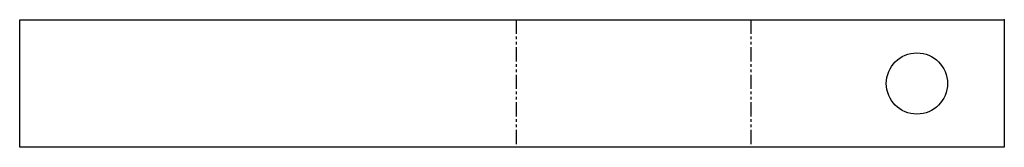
# Model space of a CAD drawing. Header units: millimetres. Extents: x 0 to 564, y 0 to 73.
import ezdxf

# ---------------------------------------------------------------- set-up
doc = ezdxf.new("R2010")
doc.units = ezdxf.units.MM
doc.header["$PDSIZE"] = -1
doc.linetypes.add('SLD-İki-Kısa-Kesik-Çizgili-Uzun-Kesik-Çizgi', pattern=[15.748, 8.128, -1.524, 1.524, -1.524, 1.524, -1.524])
doc.linetypes.add('SLD-Sürekli', pattern=[0])

msp = doc.modelspace()

# ---------------------------------------------------------------- linework, layer by layer
at = {"color": 7, "linetype": 'SLD-Sürekli', "lineweight": 25}
for p, q in [((0.4, 73.4), (271.66, 73.4)), ((0.4, 0.4), (0.4, 73.4)), ((271.66, 73.4), (297.3, 73.4)), ((297.3, 73.4), (405.82, 73.4)), ((405.82, 73.4), (431.45, 73.4)), ((431.45, 73.4), (563.71, 73.4)), ((563.71, 73.4), (563.71, 67.4)), ((563.71, 67.4), (563.71, 6.4)), ((563.71, 6.4), (563.71, 0.4)), ((271.66, 0.4), (0.4, 0.4)), ((297.3, 0.4), (271.66, 0.4)), ((405.82, 0.4), (297.3, 0.4)), ((431.45, 0.4), (405.82, 0.4)), ((563.71, 0.4), (431.45, 0.4))]:
    msp.add_line(p, q, dxfattribs=at)
at = {"color": 7, "linetype": 'SLD-İki-Kısa-Kesik-Çizgili-Uzun-Kesik-Çizgi'}
for p, q in [((284.48, 73.4), (284.48, 0.4)), ((418.63, 73.4), (418.63, 0.4))]:
    msp.add_line(p, q, dxfattribs=at)
at = {"color": 7, "linetype": 'SLD-Sürekli', "lineweight": 25}
msp.add_circle((513.71, 36.9), 17.5, dxfattribs=at)
at = {"color": 7, "linetype": 'SLD-Sürekli'}
msp.add_point((563.71, 73.4), dxfattribs=at)

doc.saveas('drawing.dxf')
